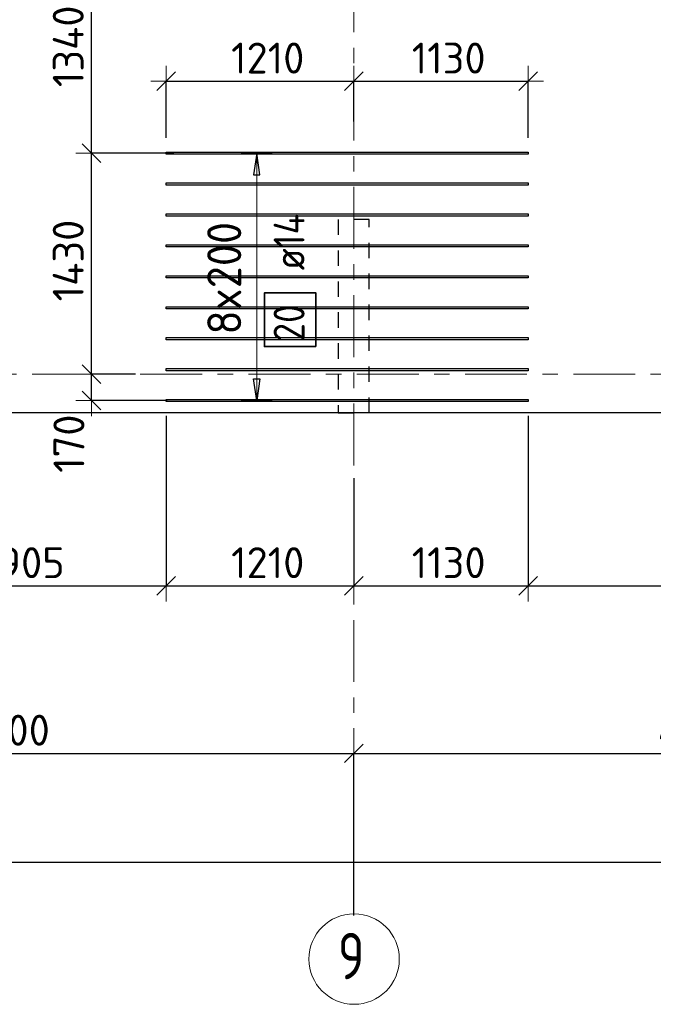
# Model space of a CAD drawing. Header units: metres. Extents: x -38 to 98, y -15 to 21.
# Tile 17 of 147: x 21.79 to 25.89, y -4.07 to 2.29. Entities that reach past the tile are written whole.
import ezdxf

# ---------------------------------------------------------------- set-up
doc = ezdxf.new("R2010")
doc.units = ezdxf.units.M
doc.header["$PDMODE"] = 65
for name, pattern in [('______11', [0.5, 0.4, -0.05, 0, -0.05]), ('______2', [0.0405, 0.03, -0.0105]), ('______5', [1.1, 0.8, -0.1, 0.1, -0.1])]:
    doc.linetypes.add(name, pattern=pattern)
for name, color, linetype, lineweight in [('XR$1$Осевая линия (1)', 7, '______5', 13), ('XR$1$Размерная линия (1)', 7, 'Continuous', 13), ('XR$4$Перекрытие (1)', 7, 'Continuous', 35), ('XR$4$Размерная линия (1)', 7, 'Continuous', 13)]:
    doc.layers.add(name, color=color, linetype=linetype, lineweight=lineweight)
doc.layers.add('XR$4$Арм.стержн.Доп. Арм верхн.зоны Х', color=7, linetype='Continuous', lineweight=35, true_color=0x8c8cff)
doc.layers.add('XR$6$Стена_ бетон несущ.', color=7, linetype='Continuous', lineweight=70, true_color=0xb4b496)
doc.styles.add('ISOCPEUR', font='txt')
doc.dimstyles.new('DIMSTYLE_3', dxfattribs={"dimtxt": 0.2, "dimasz": 0.2, "dimexe": 0, "dimexo": 0, "dimgap": 0.1, "dimtad": 2, "dimdec": 0, "dimlfac": 1000, "dimrnd": 5, "dimzin": 12, "dimdsep": 46, "dimtxsty": 'ISOCPEUR', "dimblk1": 'ALL_ML_STRICH', "dimblk2": 'ALL_ML_STRICH', "dimsah": 1, "dimcen": 0, "dimclrd": 7, "dimclre": 256, "dimclrt": 7, "dimadec": 0, "dimazin": 0, "dimtfac": 1, "dimtdec": 0, "dimtix": 1, "dimtmove": 2, "dimatfit": 3, "dimfxl": 0, "dimtzin": 0, "dimlwd": 0, "dimlwe": -3, "dimarcsym": 0})
doc.dimstyles.new('DIMSTYLE_33', dxfattribs={"dimtxt": 0.2, "dimasz": 0.2, "dimexe": 0, "dimexo": 0, "dimgap": 0.1, "dimtad": 2, "dimdec": 0, "dimlfac": 1000, "dimrnd": 5, "dimzin": 12, "dimdsep": 46, "dimtxsty": 'ISOCPEUR', "dimblk1": 'ALL_ML_STRICH', "dimblk2": 'ALL_ML_STRICH', "dimsah": 1, "dimcen": 0, "dimclrd": 7, "dimclre": 256, "dimclrt": 7, "dimadec": 0, "dimazin": 0, "dimtfac": 1, "dimtdec": 0, "dimtix": 1, "dimtmove": 2, "dimatfit": 3, "dimfxl": 0, "dimtvp": 1.2, "dimtzin": 0, "dimlwd": 0, "dimlwe": -3, "dimarcsym": 0})

# ---------------------------------------------------------------- blocks, each defined once
blk = doc.blocks.new('ALL_ML_STRICH')
at = {"color": 0, "linetype": 'ByBlock', "lineweight": -2}
for p, q in [((0, -0.5), (0, 0.5)), ((-1, 0), (0.5, 0)), ((-0.3, -0.3), (0.3, 0.3))]:
    blk.add_line(p, q, dxfattribs=at)
blk = doc.blocks.new('*D11')
at = {"layer": 'DEFPOINTS', "color": 7, "linetype": 'Continuous', "lineweight": 13, "transparency": 33554687}
for p in [(0.5, -3.1033), (0.5, -3.1563), (61.6, -3.1401)]:
    blk.add_point(p, dxfattribs=at)
at = {"layer": 'XR$1$Размерная линия (1)', "color": 9, "linetype": 'Continuous', "lineweight": -2, "true_color": 0xc7c7c7, "transparency": 33554687}
for p, q in [((0.5, -3.1233), (0.5, -3.1563)), ((61.6, -3.1563), (61.6, -3.1563))]:
    blk.add_line(p, q, dxfattribs=at)
at = {"layer": 'XR$1$Размерная линия (1)', "color": 7, "linetype": 'Continuous', "lineweight": -2, "transparency": 33554687}
blk.add_line((0.5, -3.1563), (61.6, -3.1563), dxfattribs=at)
at = {"layer": 'XR$1$Размерная линия (1)', "color": 7, "linetype": 'Continuous', "lineweight": 13, "transparency": 33554687, "xscale": 0.2, "yscale": 0.2, "zscale": 0.2, "rotation": 180}
blk.add_blockref('ALL_ML_STRICH', (0.5, -3.1563), dxfattribs=at)
at = {"layer": 'XR$1$Размерная линия (1)', "color": 7, "linetype": 'Continuous', "lineweight": 13, "transparency": 33554687, "xscale": 0.2, "yscale": 0.2, "zscale": 0.2}
blk.add_blockref('ALL_ML_STRICH', (61.6, -3.1563), dxfattribs=at)
at = {"layer": 'XR$1$Размерная линия (1)', "color": 7, "linetype": 'Continuous', "lineweight": 13, "transparency": 33554687, "insert": (31.1, -3.0063), "char_height": 0.2, "width": 1, "attachment_point": 5, "style": 'ISOCPEUR'}
blk.add_mtext('\\A1;{61100}', dxfattribs=at)
blk = doc.blocks.new('*D16')
at = {"layer": 'DEFPOINTS', "color": 7, "linetype": 'Continuous', "lineweight": 13, "transparency": 33554687}
for p in [(19.45, -2.452), (23.95, -3.5208), (19.45, -3.6075)]:
    blk.add_point(p, dxfattribs=at)
at = {"layer": 'XR$1$Размерная линия (1)', "color": 9, "linetype": 'Continuous', "lineweight": -2, "true_color": 0xc7c7c7, "transparency": 33554687}
for p, q in [((19.45, -3.5875), (19.45, -2.452)), ((23.95, -3.5008), (23.95, -2.452))]:
    blk.add_line(p, q, dxfattribs=at)
at = {"layer": 'XR$1$Размерная линия (1)', "color": 7, "linetype": 'Continuous', "lineweight": -2, "transparency": 33554687}
blk.add_line((19.45, -2.452), (23.95, -2.452), dxfattribs=at)
at = {"layer": 'XR$1$Размерная линия (1)', "color": 7, "linetype": 'Continuous', "lineweight": 13, "transparency": 33554687, "xscale": 0.2, "yscale": 0.2, "zscale": 0.2, "rotation": 180}
blk.add_blockref('ALL_ML_STRICH', (19.45, -2.452), dxfattribs=at)
at = {"layer": 'XR$1$Размерная линия (1)', "color": 7, "linetype": 'Continuous', "lineweight": 13, "transparency": 33554687, "xscale": 0.2, "yscale": 0.2, "zscale": 0.2}
blk.add_blockref('ALL_ML_STRICH', (23.95, -2.452), dxfattribs=at)
at = {"layer": 'XR$1$Размерная линия (1)', "color": 7, "linetype": 'Continuous', "lineweight": 13, "transparency": 33554687, "insert": (21.7, -2.302), "char_height": 0.2, "width": 0.8, "attachment_point": 5, "style": 'ISOCPEUR'}
blk.add_mtext('\\A1;{4500}', dxfattribs=at)
blk = doc.blocks.new('*D17')
at = {"layer": 'DEFPOINTS', "color": 7, "linetype": 'Continuous', "lineweight": 13, "transparency": 33554687}
for p in [(23.95, -2.452), (23.95, -3.5208), (28.45, -3.6233)]:
    blk.add_point(p, dxfattribs=at)
at = {"layer": 'XR$1$Размерная линия (1)', "color": 9, "linetype": 'Continuous', "lineweight": -2, "true_color": 0xc7c7c7, "transparency": 33554687}
for p, q in [((23.95, -3.5008), (23.95, -2.452)), ((28.45, -3.6033), (28.45, -2.452))]:
    blk.add_line(p, q, dxfattribs=at)
at = {"layer": 'XR$1$Размерная линия (1)', "color": 7, "linetype": 'Continuous', "lineweight": -2, "transparency": 33554687}
blk.add_line((23.95, -2.452), (28.45, -2.452), dxfattribs=at)
at = {"layer": 'XR$1$Размерная линия (1)', "color": 7, "linetype": 'Continuous', "lineweight": 13, "transparency": 33554687, "xscale": 0.2, "yscale": 0.2, "zscale": 0.2, "rotation": 180}
blk.add_blockref('ALL_ML_STRICH', (23.95, -2.452), dxfattribs=at)
at = {"layer": 'XR$1$Размерная линия (1)', "color": 7, "linetype": 'Continuous', "lineweight": 13, "transparency": 33554687, "xscale": 0.2, "yscale": 0.2, "zscale": 0.2}
blk.add_blockref('ALL_ML_STRICH', (28.45, -2.452), dxfattribs=at)
at = {"layer": 'XR$1$Размерная линия (1)', "color": 7, "linetype": 'Continuous', "lineweight": 13, "transparency": 33554687, "insert": (26.2, -2.302), "char_height": 0.2, "width": 0.8, "attachment_point": 5, "style": 'ISOCPEUR'}
blk.add_mtext('\\A1;{4500}', dxfattribs=at)
blk = doc.blocks.new('*D341')
at = {"layer": 'DEFPOINTS', "color": 7, "linetype": 'Continuous', "lineweight": 13, "transparency": 33554687}
for p in [(22.5592, 0), (22.2537, -0.1708), (22.7633, -0.1708)]:
    blk.add_point(p, dxfattribs=at)
at = {"layer": 'XR$4$Размерная линия (1)', "color": 9, "linetype": 'Continuous', "lineweight": -2, "true_color": 0xc7c7c7, "transparency": 33554687}
for p, q in [((22.5392, 0), (22.2537, 0)), ((22.7433, -0.1708), (22.2537, -0.1708))]:
    blk.add_line(p, q, dxfattribs=at)
at = {"layer": 'XR$4$Размерная линия (1)', "color": 7, "linetype": 'Continuous', "lineweight": -2, "transparency": 33554687}
blk.add_line((22.2537, -0.1708), (22.2537, 0), dxfattribs=at)
at = {"layer": 'XR$4$Размерная линия (1)', "color": 7, "linetype": 'Continuous', "lineweight": 13, "transparency": 33554687, "xscale": 0.2, "yscale": 0.2, "zscale": 0.2}
for p, rotation in [((22.2537, 0), 90), ((22.2537, -0.1708), 270)]:
    blk.add_blockref('ALL_ML_STRICH', p, dxfattribs=dict(at, rotation=rotation))
at = {"layer": 'XR$4$Размерная линия (1)', "color": 7, "linetype": 'Continuous', "lineweight": 13, "transparency": 33554687, "insert": (22.1082, -0.4498), "char_height": 0.2, "width": 0.6, "attachment_point": 5, "rotation": 90, "style": 'ISOCPEUR'}
blk.add_mtext('\\A1;{170}', dxfattribs=at)
blk = doc.blocks.new('*D342')
at = {"layer": 'DEFPOINTS', "color": 7, "linetype": 'Continuous', "lineweight": 13, "transparency": 33554687}
for p in [(22.8071, 1.4292), (22.2537, 0), (22.5592, 0)]:
    blk.add_point(p, dxfattribs=at)
at = {"layer": 'XR$4$Размерная линия (1)', "color": 9, "linetype": 'Continuous', "lineweight": -2, "true_color": 0xc7c7c7, "transparency": 33554687}
for p, q in [((22.7871, 1.4292), (22.2537, 1.4292)), ((22.5392, 0), (22.2537, 0))]:
    blk.add_line(p, q, dxfattribs=at)
at = {"layer": 'XR$4$Размерная линия (1)', "color": 7, "linetype": 'Continuous', "lineweight": -2, "transparency": 33554687}
blk.add_line((22.2537, 0), (22.2537, 1.4292), dxfattribs=at)
at = {"layer": 'XR$4$Размерная линия (1)', "color": 7, "linetype": 'Continuous', "lineweight": 13, "transparency": 33554687, "xscale": 0.2, "yscale": 0.2, "zscale": 0.2}
for p, rotation in [((22.2537, 1.4292), 90), ((22.2537, 0), 270)]:
    blk.add_blockref('ALL_ML_STRICH', p, dxfattribs=dict(at, rotation=rotation))
at = {"layer": 'XR$4$Размерная линия (1)', "color": 7, "linetype": 'Continuous', "lineweight": 13, "transparency": 33554687, "insert": (22.1037, 0.7346), "char_height": 0.2, "width": 0.8, "attachment_point": 5, "rotation": 90, "style": 'ISOCPEUR'}
blk.add_mtext('\\A1;{1430}', dxfattribs=at)
blk = doc.blocks.new('*D343')
at = {"layer": 'DEFPOINTS', "color": 7, "linetype": 'Continuous', "lineweight": 13, "transparency": 33554687}
for p in [(22.8071, 2.7692), (22.2537, 1.4292), (22.8071, 1.4292)]:
    blk.add_point(p, dxfattribs=at)
at = {"layer": 'XR$4$Размерная линия (1)', "color": 9, "linetype": 'Continuous', "lineweight": -2, "true_color": 0xc7c7c7, "transparency": 33554687}
for p, q in [((22.7871, 2.7692), (22.2537, 2.7692)), ((22.7871, 1.4292), (22.2537, 1.4292))]:
    blk.add_line(p, q, dxfattribs=at)
at = {"layer": 'XR$4$Размерная линия (1)', "color": 7, "linetype": 'Continuous', "lineweight": -2, "transparency": 33554687}
blk.add_line((22.2537, 1.4292), (22.2537, 2.7692), dxfattribs=at)
at = {"layer": 'XR$4$Размерная линия (1)', "color": 7, "linetype": 'Continuous', "lineweight": 13, "transparency": 33554687, "xscale": 0.2, "yscale": 0.2, "zscale": 0.2}
for p, rotation in [((22.2537, 2.7692), 90), ((22.2537, 1.4292), 270)]:
    blk.add_blockref('ALL_ML_STRICH', p, dxfattribs=dict(at, rotation=rotation))
at = {"layer": 'XR$4$Размерная линия (1)', "color": 7, "linetype": 'Continuous', "lineweight": 13, "transparency": 33554687, "insert": (22.1037, 2.1192), "char_height": 0.2, "width": 0.8, "attachment_point": 5, "rotation": 90, "style": 'ISOCPEUR'}
blk.add_mtext('\\A1;{1340}', dxfattribs=at)
blk = doc.blocks.new('*D348')
at = {"layer": 'DEFPOINTS', "color": 7, "linetype": 'Continuous', "lineweight": 13, "transparency": 33554687}
for p in [(22.7378, 1.8935), (23.95, 1.6138), (22.7378, 1.5079)]:
    blk.add_point(p, dxfattribs=at)
at = {"layer": 'XR$4$Размерная линия (1)', "color": 9, "linetype": 'Continuous', "lineweight": -2, "true_color": 0xc7c7c7, "transparency": 33554687}
for p, q in [((22.7378, 1.5279), (22.7378, 1.8935)), ((23.95, 1.6338), (23.95, 1.8935))]:
    blk.add_line(p, q, dxfattribs=at)
at = {"layer": 'XR$4$Размерная линия (1)', "color": 7, "linetype": 'Continuous', "lineweight": -2, "transparency": 33554687}
blk.add_line((22.7378, 1.8935), (23.95, 1.8935), dxfattribs=at)
at = {"layer": 'XR$4$Размерная линия (1)', "color": 7, "linetype": 'Continuous', "lineweight": 13, "transparency": 33554687, "xscale": 0.2, "yscale": 0.2, "zscale": 0.2, "rotation": 180}
blk.add_blockref('ALL_ML_STRICH', (22.7378, 1.8935), dxfattribs=at)
at = {"layer": 'XR$4$Размерная линия (1)', "color": 7, "linetype": 'Continuous', "lineweight": 13, "transparency": 33554687, "xscale": 0.2, "yscale": 0.2, "zscale": 0.2}
blk.add_blockref('ALL_ML_STRICH', (23.95, 1.8935), dxfattribs=at)
at = {"layer": 'XR$4$Размерная линия (1)', "color": 7, "linetype": 'Continuous', "lineweight": 13, "transparency": 33554687, "insert": (23.3939, 2.0435), "char_height": 0.2, "width": 0.8, "attachment_point": 5, "style": 'ISOCPEUR'}
blk.add_mtext('\\A1;{1210}', dxfattribs=at)
blk = doc.blocks.new('*D349')
at = {"layer": 'DEFPOINTS', "color": 7, "linetype": 'Continuous', "lineweight": 13, "transparency": 33554687}
for p in [(23.95, 1.8935), (23.95, 1.6138), (25.0778, 1.5082)]:
    blk.add_point(p, dxfattribs=at)
at = {"layer": 'XR$4$Размерная линия (1)', "color": 9, "linetype": 'Continuous', "lineweight": -2, "true_color": 0xc7c7c7, "transparency": 33554687}
for p, q in [((23.95, 1.6338), (23.95, 1.8935)), ((25.0778, 1.5282), (25.0778, 1.8935))]:
    blk.add_line(p, q, dxfattribs=at)
at = {"layer": 'XR$4$Размерная линия (1)', "color": 7, "linetype": 'Continuous', "lineweight": -2, "transparency": 33554687}
blk.add_line((23.95, 1.8935), (25.0778, 1.8935), dxfattribs=at)
at = {"layer": 'XR$4$Размерная линия (1)', "color": 7, "linetype": 'Continuous', "lineweight": 13, "transparency": 33554687, "xscale": 0.2, "yscale": 0.2, "zscale": 0.2, "rotation": 180}
blk.add_blockref('ALL_ML_STRICH', (23.95, 1.8935), dxfattribs=at)
at = {"layer": 'XR$4$Размерная линия (1)', "color": 7, "linetype": 'Continuous', "lineweight": 13, "transparency": 33554687, "xscale": 0.2, "yscale": 0.2, "zscale": 0.2}
blk.add_blockref('ALL_ML_STRICH', (25.0778, 1.8935), dxfattribs=at)
at = {"layer": 'XR$4$Размерная линия (1)', "color": 7, "linetype": 'Continuous', "lineweight": 13, "transparency": 33554687, "insert": (24.5639, 2.0435), "char_height": 0.2, "width": 0.8, "attachment_point": 5, "style": 'ISOCPEUR'}
blk.add_mtext('\\A1;{1130}', dxfattribs=at)
blk = doc.blocks.new('*D532')
at = {"layer": 'DEFPOINTS', "color": 7, "linetype": 'Continuous', "lineweight": 13, "transparency": 33554687}
for p in [(20.8341, -0.1731), (22.7378, -0.2498), (20.8341, -1.369)]:
    blk.add_point(p, dxfattribs=at)
at = {"layer": 'XR$4$Размерная линия (1)', "color": 9, "linetype": 'Continuous', "lineweight": -2, "true_color": 0xc7c7c7, "transparency": 33554687}
for p, q in [((20.8341, -0.1931), (20.8341, -1.369)), ((22.7378, -0.2698), (22.7378, -1.369))]:
    blk.add_line(p, q, dxfattribs=at)
at = {"layer": 'XR$4$Размерная линия (1)', "color": 7, "linetype": 'Continuous', "lineweight": -2, "transparency": 33554687}
blk.add_line((20.8341, -1.369), (22.7378, -1.369), dxfattribs=at)
at = {"layer": 'XR$4$Размерная линия (1)', "color": 7, "linetype": 'Continuous', "lineweight": 13, "transparency": 33554687, "xscale": 0.2, "yscale": 0.2, "zscale": 0.2, "rotation": 180}
blk.add_blockref('ALL_ML_STRICH', (20.8341, -1.369), dxfattribs=at)
at = {"layer": 'XR$4$Размерная линия (1)', "color": 7, "linetype": 'Continuous', "lineweight": 13, "transparency": 33554687, "xscale": 0.2, "yscale": 0.2, "zscale": 0.2}
blk.add_blockref('ALL_ML_STRICH', (22.7378, -1.369), dxfattribs=at)
at = {"layer": 'XR$4$Размерная линия (1)', "color": 7, "linetype": 'Continuous', "lineweight": 13, "transparency": 33554687, "insert": (21.816, -1.219), "char_height": 0.2, "width": 0.8, "attachment_point": 5, "style": 'ISOCPEUR'}
blk.add_mtext('\\A1;{1905}', dxfattribs=at)
blk = doc.blocks.new('*D533')
at = {"layer": 'DEFPOINTS', "color": 7, "linetype": 'Continuous', "lineweight": 13, "transparency": 33554687}
for p in [(22.7378, -0.2498), (23.95, -0.6533), (22.7378, -1.369)]:
    blk.add_point(p, dxfattribs=at)
at = {"layer": 'XR$4$Размерная линия (1)', "color": 9, "linetype": 'Continuous', "lineweight": -2, "true_color": 0xc7c7c7, "transparency": 33554687}
for p, q in [((22.7378, -0.2698), (22.7378, -1.369)), ((23.95, -0.6733), (23.95, -1.369))]:
    blk.add_line(p, q, dxfattribs=at)
at = {"layer": 'XR$4$Размерная линия (1)', "color": 7, "linetype": 'Continuous', "lineweight": -2, "transparency": 33554687}
blk.add_line((22.7378, -1.369), (23.95, -1.369), dxfattribs=at)
at = {"layer": 'XR$4$Размерная линия (1)', "color": 7, "linetype": 'Continuous', "lineweight": 13, "transparency": 33554687, "xscale": 0.2, "yscale": 0.2, "zscale": 0.2, "rotation": 180}
blk.add_blockref('ALL_ML_STRICH', (22.7378, -1.369), dxfattribs=at)
at = {"layer": 'XR$4$Размерная линия (1)', "color": 7, "linetype": 'Continuous', "lineweight": 13, "transparency": 33554687, "xscale": 0.2, "yscale": 0.2, "zscale": 0.2}
blk.add_blockref('ALL_ML_STRICH', (23.95, -1.369), dxfattribs=at)
at = {"layer": 'XR$4$Размерная линия (1)', "color": 7, "linetype": 'Continuous', "lineweight": 13, "transparency": 33554687, "insert": (23.3939, -1.219), "char_height": 0.2, "width": 0.8, "attachment_point": 5, "style": 'ISOCPEUR'}
blk.add_mtext('\\A1;{1210}', dxfattribs=at)
blk = doc.blocks.new('*D534')
at = {"layer": 'DEFPOINTS', "color": 7, "linetype": 'Continuous', "lineweight": 13, "transparency": 33554687}
for p in [(25.0778, -0.2498), (23.95, -0.6533), (23.95, -1.369)]:
    blk.add_point(p, dxfattribs=at)
at = {"layer": 'XR$4$Размерная линия (1)', "color": 9, "linetype": 'Continuous', "lineweight": -2, "true_color": 0xc7c7c7, "transparency": 33554687}
for p, q in [((25.0778, -0.2698), (25.0778, -1.369)), ((23.95, -0.6733), (23.95, -1.369))]:
    blk.add_line(p, q, dxfattribs=at)
at = {"layer": 'XR$4$Размерная линия (1)', "color": 7, "linetype": 'Continuous', "lineweight": -2, "transparency": 33554687}
blk.add_line((23.95, -1.369), (25.0778, -1.369), dxfattribs=at)
at = {"layer": 'XR$4$Размерная линия (1)', "color": 7, "linetype": 'Continuous', "lineweight": 13, "transparency": 33554687, "xscale": 0.2, "yscale": 0.2, "zscale": 0.2, "rotation": 180}
blk.add_blockref('ALL_ML_STRICH', (23.95, -1.369), dxfattribs=at)
at = {"layer": 'XR$4$Размерная линия (1)', "color": 7, "linetype": 'Continuous', "lineweight": 13, "transparency": 33554687, "xscale": 0.2, "yscale": 0.2, "zscale": 0.2}
blk.add_blockref('ALL_ML_STRICH', (25.0778, -1.369), dxfattribs=at)
at = {"layer": 'XR$4$Размерная линия (1)', "color": 7, "linetype": 'Continuous', "lineweight": 13, "transparency": 33554687, "insert": (24.5639, -1.219), "char_height": 0.2, "width": 0.8, "attachment_point": 5, "style": 'ISOCPEUR'}
blk.add_mtext('\\A1;{1130}', dxfattribs=at)
blk = doc.blocks.new('*D535')
at = {"layer": 'DEFPOINTS', "color": 7, "linetype": 'Continuous', "lineweight": 13, "transparency": 33554687}
for p in [(27.3994, -0.1116), (25.0778, -0.2498), (25.0778, -1.369)]:
    blk.add_point(p, dxfattribs=at)
at = {"layer": 'XR$4$Размерная линия (1)', "color": 9, "linetype": 'Continuous', "lineweight": -2, "true_color": 0xc7c7c7, "transparency": 33554687}
for p, q in [((27.3994, -0.1316), (27.3994, -1.369)), ((25.0778, -0.2698), (25.0778, -1.369))]:
    blk.add_line(p, q, dxfattribs=at)
at = {"layer": 'XR$4$Размерная линия (1)', "color": 7, "linetype": 'Continuous', "lineweight": -2, "transparency": 33554687}
blk.add_line((25.0778, -1.369), (27.3994, -1.369), dxfattribs=at)
at = {"layer": 'XR$4$Размерная линия (1)', "color": 7, "linetype": 'Continuous', "lineweight": 13, "transparency": 33554687, "xscale": 0.2, "yscale": 0.2, "zscale": 0.2, "rotation": 180}
blk.add_blockref('ALL_ML_STRICH', (25.0778, -1.369), dxfattribs=at)
at = {"layer": 'XR$4$Размерная линия (1)', "color": 7, "linetype": 'Continuous', "lineweight": 13, "transparency": 33554687, "xscale": 0.2, "yscale": 0.2, "zscale": 0.2}
blk.add_blockref('ALL_ML_STRICH', (27.3994, -1.369), dxfattribs=at)
at = {"layer": 'XR$4$Размерная линия (1)', "color": 7, "linetype": 'Continuous', "lineweight": 13, "transparency": 33554687, "insert": (26.2486, -1.219), "char_height": 0.2, "width": 0.8, "attachment_point": 5, "style": 'ISOCPEUR'}
blk.add_mtext('\\A1;{2320}', dxfattribs=at)

msp = doc.modelspace()

# ---------------------------------------------------------------- linework, layer by layer
at = {"layer": 'XR$1$Осевая линия (1)', "color": 253, "linetype": '______11', "lineweight": 13, "true_color": 0xa0a0a0, "transparency": 33554687}
for p, q in [((23.95, -3.39), (23.95, 8.13)), ((-2.63, 0), (62.6, 0))]:
    msp.add_line(p, q, dxfattribs=at)
at = {"layer": 'XR$1$Осевая линия (1)', "color": 7, "linetype": 'Continuous', "lineweight": 13, "transparency": 33554687}
msp.add_circle((23.9524, -3.7819), 0.2924, dxfattribs=at)
at = {"layer": 'XR$4$Арм.стержн.Доп. Арм верхн.зоны Х', "color": 253, "linetype": 'Continuous', "lineweight": -3, "true_color": 0xa0a0a0, "transparency": 33554687}
for p, q in [((23.3228, 1.4292), (23.2228, 1.4292)), ((23.3228, 1.4292), (23.4228, 1.4292)), ((23.3228, -0.1708), (23.2228, -0.1708)), ((23.3228, -0.1708), (23.4228, -0.1708))]:
    msp.add_line(p, q, dxfattribs=at)
at = {"layer": 'XR$4$Арм.стержн.Доп. Арм верхн.зоны Х', "color": 7, "linetype": 'Continuous', "lineweight": 25, "transparency": 33554687}
for p, q in [((23.3228, 1.4292), (23.3028, 1.2892)), ((23.3428, 1.2892), (23.3228, 1.4292)), ((23.3028, 1.2892), (23.3428, 1.2892)), ((23.3228, -0.1708), (23.3028, -0.0308)), ((23.3028, -0.0308), (23.3428, -0.0308)), ((23.3428, -0.0308), (23.3228, -0.1708))]:
    msp.add_line(p, q, dxfattribs=at)
at = {"layer": 'XR$4$Арм.стержн.Доп. Арм верхн.зоны Х', "color": 7, "linetype": 'Continuous', "lineweight": 13, "transparency": 33554687}
for p, q in [((23.3228, 1.4292), (23.3228, 1.4292)), ((23.3228, -0.1708), (23.3228, 1.4292)), ((23.3228, -0.1708), (23.3228, -0.1708))]:
    msp.add_line(p, q, dxfattribs=at)
at = {"layer": 'XR$4$Арм.стержн.Доп. Арм верхн.зоны Х', "color": 7, "linetype": 'Continuous', "lineweight": 25, "transparency": 33554687}
for points in [[(25.0778, 1.4222), (22.7378, 1.4222), (22.7378, 1.4362), (25.0778, 1.4362), (25.0778, 1.4222)], [(25.0778, 1.2222), (22.7378, 1.2222), (22.7378, 1.2362), (25.0778, 1.2362), (25.0778, 1.2222)], [(25.0778, 1.0222), (22.7378, 1.0222), (22.7378, 1.0362), (25.0778, 1.0362), (25.0778, 1.0222)], [(25.0778, 0.8222), (22.7378, 0.8222), (22.7378, 0.8362), (25.0778, 0.8362), (25.0778, 0.8222)], [(25.0778, 0.6222), (22.7378, 0.6222), (22.7378, 0.6362), (25.0778, 0.6362), (25.0778, 0.6222)], [(25.0778, 0.4222), (22.7378, 0.4222), (22.7378, 0.4362), (25.0778, 0.4362), (25.0778, 0.4222)], [(25.0778, 0.2222), (22.7378, 0.2222), (22.7378, 0.2362), (25.0778, 0.2362), (25.0778, 0.2222)], [(25.0778, 0.0222), (22.7378, 0.0222), (22.7378, 0.0362), (25.0778, 0.0362), (25.0778, 0.0222)], [(25.0778, -0.1778), (22.7378, -0.1778), (22.7378, -0.1638), (25.0778, -0.1638), (25.0778, -0.1778)]]:
    msp.add_lwpolyline(points, dxfattribs=at)
at = {"layer": 'XR$4$Арм.стержн.Доп. Арм верхн.зоны Х', "color": 7, "linetype": 'Continuous', "lineweight": 35, "transparency": 33554687}
msp.add_lwpolyline([(23.7055, 0.1785), (23.7055, 0.5252), (23.3721, 0.5252), (23.3721, 0.1785), (23.7055, 0.1785)], dxfattribs=at)
at = {"layer": 'XR$4$Перекрытие (1)', "color": 7, "linetype": 'Continuous', "lineweight": 25, "transparency": 33554687}
msp.add_line((32.675, -0.25), (19.55, -0.2498), dxfattribs=at)
at = {"layer": 'XR$6$Стена_ бетон несущ.', "color": 253, "linetype": '______2', "lineweight": -3, "true_color": 0xa0a0a0, "transparency": 33554687}
for p, q in [((24.05, 1), (23.85, 1)), ((23.85, 1), (23.85, -0.25)), ((24.05, -0.25), (24.05, 1)), ((23.85, -0.25), (24.05, -0.25))]:
    msp.add_line(p, q, dxfattribs=at)

# ---------------------------------------------------------------- texts
at = {"layer": 'XR$1$Осевая линия (1)', "color": 7, "linetype": 'Continuous', "lineweight": 13, "transparency": 33554687, "insert": (23.8474, -3.9124), "char_height": 0.3, "width": 0.326407, "attachment_point": 7, "style": 'ISOCPEUR'}
msp.add_mtext('\\W0.78;9', dxfattribs=at)
at = {"layer": 'XR$4$Арм.стержн.Доп. Арм верхн.зоны Х', "color": 7, "linetype": 'Continuous', "lineweight": 25, "transparency": 33554687, "char_height": 0.2, "attachment_point": 7, "rotation": 90, "style": 'ISOCPEUR'}
for s, insert, width in [('\\W0.89; ø14 ', (23.6321, 0.5585), 0.769432), ('\\W0.87;20', (23.6321, 0.2119), 0.367208)]:
    msp.add_mtext(s, dxfattribs=dict(at, insert=insert, width=width))
at = {"layer": 'XR$4$Арм.стержн.Доп. Арм верхн.зоны Х', "color": 7, "linetype": 'Continuous', "lineweight": 13, "transparency": 33554687, "insert": (23.2228, 0.2552), "char_height": 0.22, "width": 0.873359, "attachment_point": 7, "rotation": 90, "style": 'ISOCPEUR'}
msp.add_mtext('\\W0.95;8x200', dxfattribs=at)

# ---------------------------------------------------------------- dimensions: what is measured, and where the dimension line sits
at = {"layer": 'XR$1$Размерная линия (1)', "color": 7, "linetype": 'Continuous', "lineweight": 13, "transparency": 33554687}
for base, p1, p2, picture, middle in [((23.95, -2.452), (19.45, -3.5875), (23.95, -3.5008), '*D16', (21.7, -2.302)), ((28.45, -2.452), (23.95, -3.5008), (28.45, -3.6033), '*D17', (26.2, -2.302)), ((61.6, -3.1563), (0.5, -3.1233), (61.6, -3.1563), '*D11', (31.1, -3.0063))]:
    dim = msp.add_linear_dim(base=base, p1=p1, p2=p2, dimstyle='DIMSTYLE_3', override={"dimpost": '<>', "dimclrd": 7, "dimclre": 9, "dimclrt": 7, "dimlwd": 0, "dimlwe": 65533}, dxfattribs=at)
    dim.commit()
    dim.dimension.update_dxf_attribs({"geometry": picture, "text_midpoint": middle, "dimtype": 160})
at = {"layer": 'XR$4$Размерная линия (1)', "color": 7, "linetype": 'Continuous', "lineweight": 13, "transparency": 33554687}
for base, p1, p2, dimstyle, picture, middle in [((22.2537, 2.7692), (22.7871, 1.4292), (22.7871, 2.7692), 'DIMSTYLE_3', '*D343', (22.1037, 2.1192)), ((22.2537, 1.4292), (22.5392, 0), (22.7871, 1.4292), 'DIMSTYLE_3', '*D342', (22.1037, 0.7346)), ((22.2537, 0), (22.7433, -0.1708), (22.5392, 0), 'DIMSTYLE_33', '*D341', (22.1082, -0.4498))]:
    dim = msp.add_linear_dim(base=base, p1=p1, p2=p2, angle=90, dimstyle=dimstyle, override={"dimpost": '<>', "dimclrd": 7, "dimclre": 9, "dimclrt": 7, "dimlwd": 0, "dimlwe": 65533}, dxfattribs=at)
    dim.commit()
    dim.dimension.update_dxf_attribs({"geometry": picture, "text_midpoint": middle, "dimtype": 160})
for base, p1, p2, picture, middle in [((23.95, 1.8935), (22.7378, 1.5279), (23.95, 1.6338), '*D348', (23.3939, 2.0435)), ((25.0778, 1.8935), (23.95, 1.6338), (25.0778, 1.5282), '*D349', (24.5639, 2.0435)), ((27.3994, -1.369), (25.0778, -0.2698), (27.3994, -0.1316), '*D535', (26.2486, -1.219)), ((22.7378, -1.369), (20.8341, -0.1931), (22.7378, -0.2698), '*D532', (21.816, -1.219)), ((23.95, -1.369), (22.7378, -0.2698), (23.95, -0.6733), '*D533', (23.3939, -1.219)), ((25.0778, -1.369), (23.95, -0.6733), (25.0778, -0.2698), '*D534', (24.5639, -1.219))]:
    dim = msp.add_linear_dim(base=base, p1=p1, p2=p2, dimstyle='DIMSTYLE_3', override={"dimpost": '<>', "dimclrd": 7, "dimclre": 9, "dimclrt": 7, "dimlwd": 0, "dimlwe": 65533}, dxfattribs=at)
    dim.commit()
    dim.dimension.update_dxf_attribs({"geometry": picture, "text_midpoint": middle, "dimtype": 160})

doc.saveas('drawing.dxf')
